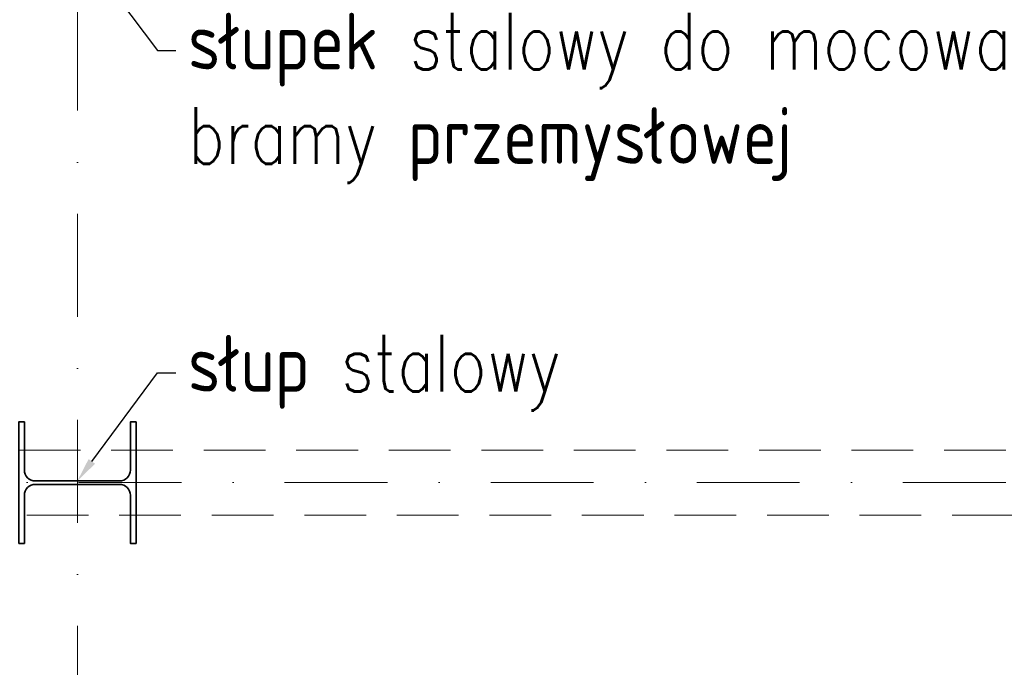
# Model space of a CAD drawing. Header units: millimetres. Extents: x 16720 to 74016, y 25810 to 81213.
# Tile 39 of 256: x 32332 to 32576, y 30212 to 30372. Entities that reach past the tile are written whole.
import ezdxf
from ezdxf import colors
from ezdxf.entities.mleader import LeaderData, LeaderLine
from ezdxf.math import Vec2, Vec3

# ---------------------------------------------------------------- set-up
doc = ezdxf.new("R2010")
doc.units = ezdxf.units.MM
doc.linetypes.add('DASHDOTX2', pattern=[50.8, 25.4, -12.7, 0, -12.7])
doc.linetypes.add('HIDDENX2', pattern=[19.05, 12.7, -6.35])
for name, color, linetype, lineweight in [('_OPISY', 110, 'Continuous', 9), ('_OŚ', 165, 'DASHDOTX2', 9), ('_PRZERYWANE', 252, 'HIDDENX2', 9), ('_STAL', 113, 'Continuous', 35)]:
    doc.layers.add(name, color=color, linetype=linetype, lineweight=lineweight)
doc.styles.add('ROMANS', font='romans.shx', dxfattribs={"width": 0.8, "height": 17})

msp = doc.modelspace()

# ---------------------------------------------------------------- linework, layer by layer
at = {"layer": '_OŚ'}
for p, q in [((32346.71, 29280.43), (32346.71, 33191.24)), ((35528.21, 30257.43), (30465.21, 30257.43))]:
    msp.add_line(p, q, dxfattribs=at)
at = {"layer": '_PRZERYWANE', "ltscale": 1.2}
msp.add_lwpolyline([(32332.21, 30249.43), (32332.21, 30265.43), (35161.21, 30265.43), (35161.21, 30249.43)], close=True, dxfattribs=at)
at = {"layer": '_STAL'}
msp.add_lwpolyline([(32332.21, 30242.43), (32333.61, 30242.43), (32333.61, 30254.3, -0.414214), (32336.31, 30257), (32357.11, 30257, -0.414214), (32359.81, 30254.3), (32359.81, 30242.43), (32361.21, 30242.43), (32361.21, 30272.43), (32359.81, 30272.43), (32359.81, 30260.55, -0.414214), (32357.11, 30257.85), (32336.31, 30257.85, -0.414214), (32333.61, 30260.55), (32333.61, 30272.43), (32332.21, 30272.43), (32332.21, 30242.43)], format="xyb", dxfattribs=at)

# ---------------------------------------------------------------- leaders
at = {"layer": '_OPISY'}
ml = msp.add_multileader_mtext('Standard', dxfattribs=at)
ml.set_content('{\\Fsimplex|c238;słupek stalowy do mocowania \\Pbramy przemysłowej }', color=256, style='ROMANS')
ml.set_leader_properties()
ml.build(insert=Vec2(0, 0))
ml.multileader.update_dxf_attribs({"dogleg_length": 4, "arrow_head_size": 6})
ctx = ml.context
ctx.base_point, ctx.char_height, ctx.arrow_head_size, ctx.landing_gap_size, ctx.plane_origin, ctx.plane_x_axis, ctx.plane_y_axis = Vec3(32371.05, 30364.19), 14, 6, 3, Vec3(32845.29, 30012.94), Vec3(1, 0, 0), Vec3(0, 1, 0)
ctx.text_align_type = 2
notes = []
notes.append((ctx, [(1, (1, 1, 0), (32366.47, 30364.19), (1, 0, 0), 4.57, [(0, [(32339.21, 30400.43)], 0, [])])]))
ctx.mtext.insert, ctx.mtext.text_direction, ctx.mtext.flow_direction = Vec3(32374.05, 30373.52), Vec3(1, 0, 0), 5
ml = msp.add_multileader_mtext('Standard', dxfattribs=at)
ml.set_content('{\\Fsimplex|c238;słup stalowy \\P}', color=256, style='ROMANS')
ml.set_leader_properties()
ml.build(insert=Vec2(0, 0))
ml.multileader.update_dxf_attribs({"dogleg_length": 4, "arrow_head_size": 6})
ctx = ml.context
ctx.base_point, ctx.char_height, ctx.arrow_head_size, ctx.landing_gap_size, ctx.plane_origin, ctx.plane_x_axis, ctx.plane_y_axis = Vec3(32371.05, 30284.58), 14, 6, 3, Vec3(32845.29, 29953.33), Vec3(1, 0, 0), Vec3(0, 1, 0)
ctx.text_align_type = 2
notes.append((ctx, [(1, (1, 1, 0), (32366.47, 30284.58), (1, 0, 0), 4.57, [(0, [(32346.71, 30257.85)], 0, [])])]))
ctx.mtext.insert, ctx.mtext.text_direction, ctx.mtext.flow_direction = Vec3(32374.05, 30293.91), Vec3(1, 0, 0), 5
for ctx, leaders in notes:
    for number, flags, end, landing, length, lines in leaders:
        leader = LeaderData()
        leader.index, (leader.has_last_leader_line, leader.has_dogleg_vector, leader.attachment_direction) = number, flags
        leader.last_leader_point, leader.dogleg_vector, leader.dogleg_length = Vec3(end), Vec3(landing), length
        for number, points, colour, breaks in lines:
            line = LeaderLine()
            line.index, line.vertices, line.color, line.breaks = number, Vec3.list(points), colors.encode_raw_color(colour), breaks
            leader.lines.append(line)
        ctx.leaders.append(leader)

doc.saveas('drawing.dxf')
